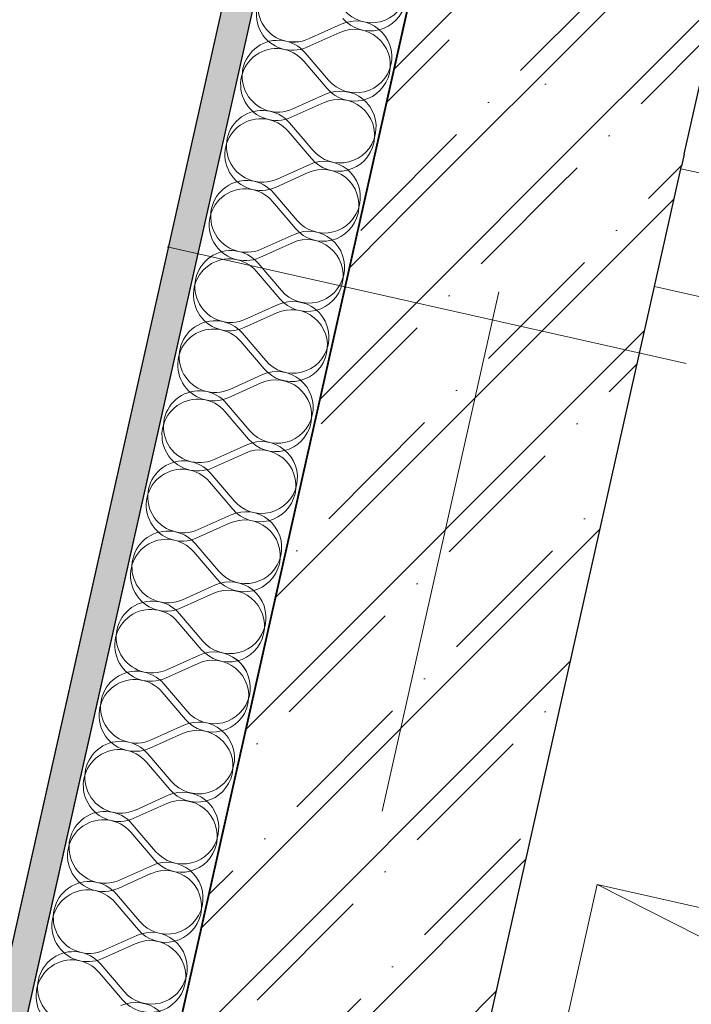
# Model space of a CAD drawing. Header units: millimetres. Extents: x -7145531 to -6681560, y 6117368 to 6219355.
# Tile 46 of 144: x -6935118 to -6934673, y 6138496 to 6139148. Entities that reach past the tile are written whole.
import ezdxf
from ezdxf.enums import TextEntityAlignment as Align

# ---------------------------------------------------------------- set-up
doc = ezdxf.new("R2010")
doc.units = ezdxf.units.MM
doc.header["$MEASUREMENT"] = 0
doc.linetypes.add('Штрихпунктирная', pattern=[670.277762, 352.777767, -176.388884, 0, -141.111112])
for name, color, linetype in [('S - МОП.АР', 7, 'Continuous'), ('АР-Стены_внешние_.АР', 7, 'Continuous'), ('АР-Стены_Перегородки_100_.АР', 7, 'Continuous'), ('АР-Стены_Перегородки_межквартирные_200.АР', 7, 'Continuous'), ('АР-Чертеж-Оси_Осевые размеры.АР', 7, 'Continuous'), ('ИОС-Шахты и отверстия.АР', 7, 'Continuous')]:
    doc.layers.add(name, color=color, linetype=linetype)
for name, color, linetype, lineweight in [('АР-Стены_внешние_.АР_Ном._пера__1', 7, 'Continuous', 0), ('АР-Стены_Перегородки_100_.АР_Ном._пера__1', 7, 'Continuous', 15), ('АР-Стены_Перегородки_межквартирные_200.АР_Ном._пера__1', 7, 'Continuous', 15), ('АР-Чертеж-Оси_Осевые размеры.АР_Ном._пера__120', 7, 'Continuous', 0), ('ИОС-Шахты и отверстия.АР_Ном._пера__1', 7, 'Continuous', 0)]:
    doc.layers.add(name, color=color, linetype=linetype, lineweight=lineweight)
doc.styles.add('РЎР“Р•РќР•Р\xa0Р\x98Р\xa0_РЎРўР\x98Р›Р¬_3', font='GOTHIC.TTF')
pattern_1 = [(45, (-6566190.34, 6563027.8), (-111.369318, 111.369318), [0, -105, 0, -157.5]), (110, (-6565840.34, 6563027.8), (148.001588, 53.868173), [0, -77, 0, -133])]
pattern_2 = [(45, (-6566190.34, 6562677.8), (-84.852814, 84.852814), []), (45, (-6566232.77, 6562720.22), (-84.852814, 84.852814), [90, -30, 0, -30])]
pattern_3 = [(45, (-6338440.43, 6562625.56), (-111.369318, 111.369318), [0, -105, 0, -157.5]), (110, (-6338090.43, 6562625.56), (148.001588, 53.868173), [0, -77, 0, -133])]
pattern_4 = [(45, (-6338440.43, 6562275.56), (-84.852814, 84.852814), []), (45, (-6338482.86, 6562317.98), (-84.852814, 84.852814), [90, -30, 0, -30])]

# ---------------------------------------------------------------- blocks, each defined once
blk = doc.blocks.new('Символ Проема в Полу 21[32]_8', base_point=(-7162485, 6138977.41))
at = {"layer": 'ИОС-Шахты и отверстия.АР_Ном._пера__1', "color": 7, "linetype": 'Continuous', "lineweight": 0, "flags": 128}
for points in [[(-7162264.7, 6138865.82), (-7162258.03, 6138618.97), (-7162550.73, 6138684.7), (-7162485, 6138977.41)], [(-7162485, 6138977.41), (-7162192.29, 6138911.67), (-7162258.03, 6138618.97), (-7162264.7, 6138865.82)]]:
    blk.add_lwpolyline(points, close=True, dxfattribs=at)
blk = doc.blocks.new('Стена_150_8', base_point=(-7162096.95, 6139336.12))
at = {"layer": 'АР-Стены_Перегородки_100_.АР', "linetype": 'Continuous', "lineweight": 0, "true_color": 0x000000}
h = blk.add_hatch(dxfattribs=at)
h.set_pattern_fill('ШТУКАТУРКА__ГИПС_01_0008', color=18, style=0, pattern_type=2)
h.set_pattern_definition(pattern_1)
h.paths.add_polyline_path([(-7162429.14, 6139453.59), (-7162407.83, 6139457.19), (-7162427.35, 6139461.57)])
h = blk.add_hatch(dxfattribs=at)
h.set_pattern_fill('ШТУКАТУРКА__ГИПС_01_0008', color=18, style=0, pattern_type=2)
h.set_pattern_definition(pattern_1)
h.paths.add_polyline_path([(-7162429.14, 6139453.59), (-7162429.54, 6139451.82), (-7162410.02, 6139447.43), (-7162407.83, 6139457.19)])
h = blk.add_hatch(dxfattribs=at)
h.set_pattern_fill('ШТУКАТУРКА__ГИПС_01_0008', color=18, style=0, pattern_type=2)
h.set_pattern_definition(pattern_1)
h.paths.add_polyline_path([(-7162410.02, 6139447.43), (-7162088.18, 6139375.15), (-7162085.99, 6139384.91), (-7162407.83, 6139457.19)])
h = blk.add_hatch(dxfattribs=at)
h.set_pattern_fill('БУТ__50__0008', color=18, style=0, pattern_type=2)
h.set_pattern_definition([(45, (-6566190.34, 6562677.8), (-169.70563, 169.70563), []), (90, (-6566360.05, 6562847.5), (-216, 0), [0, -144, 0, -216]), (155, (-6566190.34, 6563017.2), (91.285545, 195.76248), [0, -105.6, 0, -182.4])])
h.paths.add_polyline_path([(-7162447.07, 6139373.76), (-7162105.71, 6139297.09), (-7162088.18, 6139375.15), (-7162429.54, 6139451.82)])
at = {"layer": 'АР-Стены_внешние_.АР_Ном._пера__1', "color": 7, "linetype": 'Continuous', "lineweight": 30}
blk.add_line((-7162427.35, 6139461.57), (-7162429.14, 6139453.59), dxfattribs=at)
at = {"layer": 'АР-Стены_Перегородки_100_.АР_Ном._пера__1', "color": 7, "linetype": 'Continuous', "lineweight": 30}
for p, q in [((-7162447.07, 6139373.76), (-7162429.54, 6139451.82)), ((-7162429.54, 6139451.82), (-7162429.14, 6139453.59))]:
    blk.add_line(p, q, dxfattribs=at)
at = {"layer": 'АР-Стены_Перегородки_100_.АР_Ном._пера__1', "color": 7, "linetype": 'Continuous', "lineweight": 15}
blk.add_line((-7162088.18, 6139375.15), (-7162429.54, 6139451.82), dxfattribs=at)
at = {"layer": 'АР-Стены_Перегородки_100_.АР_Ном._пера__1', "color": 7, "linetype": 'Continuous', "lineweight": 0, "flags": 128}
blk.add_lwpolyline([(-7162085.99, 6139384.91), (-7162407.83, 6139457.19)], dxfattribs=at)
at = {"layer": 'АР-Стены_Перегородки_100_.АР_Ном._пера__1', "color": 7, "linetype": 'Continuous', "lineweight": 15, "flags": 128}
blk.add_lwpolyline([(-7162447.07, 6139373.76), (-7162105.71, 6139297.09)], dxfattribs=at)
at = {"layer": 'АР-Стены_Перегородки_100_.АР_Ном._пера__1', "color": 7, "linetype": 'Continuous', "lineweight": 30}
blk.add_point((-7162642.21, 6139417.59), dxfattribs=at)
blk = doc.blocks.new('*X424', base_point=(-6566190.34, 6562677.79))
at = {"layer": 'АР-Стены_внешние_.АР_Ном._пера__1', "color": 7, "linetype": 'Continuous', "lineweight": 0}
for p, q in [((-7162676.52, 6139537.9), (-7162654.81, 6139547.66)), ((-7162678.61, 6139528.61), (-7162663.16, 6139510.49)), ((-7162686.96, 6139491.44), (-7162665.24, 6139501.2)), ((-7162689.05, 6139482.15), (-7162673.59, 6139464.03)), ((-7162697.39, 6139444.98), (-7162675.68, 6139454.74)), ((-7162699.48, 6139435.68), (-7162684.03, 6139417.57)), ((-7162707.83, 6139398.51), (-7162686.11, 6139408.28)), ((-7162709.92, 6139389.22), (-7162694.46, 6139371.11)), ((-7162718.26, 6139352.05), (-7162696.55, 6139361.82)), ((-7162720.35, 6139342.76), (-7162704.9, 6139324.65)), ((-7162728.7, 6139305.59), (-7162706.98, 6139315.36)), ((-7162730.79, 6139296.3), (-7162715.33, 6139278.19)), ((-7162739.13, 6139259.13), (-7162717.42, 6139268.89)), ((-7162741.22, 6139249.84), (-7162725.77, 6139231.73)), ((-7162749.57, 6139212.67), (-7162727.85, 6139222.43)), ((-7162751.66, 6139203.38), (-7162736.2, 6139185.26)), ((-7162760, 6139166.21), (-7162738.29, 6139175.97)), ((-7162762.09, 6139156.91), (-7162746.64, 6139138.8)), ((-7162770.44, 6139119.74), (-7162748.72, 6139129.51)), ((-7162772.53, 6139110.45), (-7162757.07, 6139092.34)), ((-7162780.87, 6139073.28), (-7162759.16, 6139083.05)), ((-7162782.96, 6139063.99), (-7162767.51, 6139045.88)), ((-7162791.31, 6139026.82), (-7162769.59, 6139036.59)), ((-7162793.4, 6139017.53), (-7162777.94, 6138999.42)), ((-7162801.74, 6138980.36), (-7162780.03, 6138990.12)), ((-7162803.83, 6138971.07), (-7162788.38, 6138952.96)), ((-7162812.18, 6138933.9), (-7162790.46, 6138943.66)), ((-7162814.27, 6138924.61), (-7162798.81, 6138906.49))]:
    blk.add_line(p, q, dxfattribs=at)
for centre, start, end in [((-7162686.29, 6139559.61), 40.47183, 294.21162), ((-7162634.61, 6139572.41), 220.47183, 347.34172), ((-7162645.04, 6139525.95), 347.34172, 114.21162), ((-7162696.72, 6139513.15), 40.47183, 294.21162), ((-7162645.04, 6139525.95), 220.47183, 347.34172), ((-7162655.48, 6139479.49), 347.34172, 114.21162), ((-7162707.16, 6139466.69), 40.47183, 294.21162), ((-7162655.48, 6139479.49), 220.47183, 347.34172), ((-7162665.91, 6139433.03), 347.34172, 114.21162), ((-7162717.59, 6139420.23), 40.47183, 294.21162), ((-7162665.91, 6139433.03), 220.47183, 347.34172), ((-7162676.35, 6139386.56), 347.34172, 114.21162), ((-7162728.03, 6139373.77), 40.47183, 294.21162), ((-7162676.35, 6139386.56), 220.47183, 347.34172), ((-7162686.78, 6139340.1), 347.34172, 114.21162), ((-7162738.46, 6139327.31), 40.47183, 294.21162), ((-7162686.78, 6139340.1), 220.47183, 347.34172), ((-7162697.22, 6139293.64), 347.34172, 114.21162), ((-7162748.9, 6139280.85), 40.47183, 294.21162), ((-7162697.22, 6139293.64), 220.47183, 347.34172), ((-7162707.65, 6139247.18), 347.34172, 114.21162), ((-7162759.33, 6139234.38), 40.47183, 294.21162), ((-7162707.65, 6139247.18), 220.47183, 347.34172), ((-7162718.09, 6139200.72), 347.34172, 114.21162), ((-7162769.77, 6139187.92), 40.47183, 294.21162), ((-7162718.09, 6139200.72), 220.47183, 347.34172), ((-7162728.52, 6139154.26), 347.34172, 114.21162), ((-7162780.2, 6139141.46), 40.47183, 294.21162), ((-7162728.52, 6139154.26), 220.47183, 347.34172), ((-7162738.96, 6139107.79), 347.34172, 114.21162), ((-7162790.64, 6139095), 40.47183, 294.21162), ((-7162738.96, 6139107.79), 220.47183, 347.34172), ((-7162749.39, 6139061.33), 347.34172, 114.21162), ((-7162801.07, 6139048.54), 40.47183, 294.21162), ((-7162749.39, 6139061.33), 220.47183, 347.34172), ((-7162759.83, 6139014.87), 347.34172, 114.21162), ((-7162811.51, 6139002.08), 40.47183, 294.21162), ((-7162759.83, 6139014.87), 220.47183, 347.34172), ((-7162770.26, 6138968.41), 347.34172, 114.21162), ((-7162821.94, 6138955.61), 40.47183, 294.21162), ((-7162770.26, 6138968.41), 220.47183, 347.34172), ((-7162780.7, 6138921.95), 347.34172, 114.21162), ((-7162832.38, 6138909.15), 40.47183, 294.21162), ((-7162780.7, 6138921.95), 220.47183, 347.34172), ((-7162791.13, 6138875.49), 347.34172, 114.21162)]:
    blk.add_arc(centre, 23.81, start, end, dxfattribs=at)
blk = doc.blocks.new('Стена_163_8', base_point=(-7164340.2, 6132132.62))
at = {"layer": 'АР-Стены_внешние_.АР', "linetype": 'Continuous', "lineweight": 0, "true_color": 0x000000}
h = blk.add_hatch(dxfattribs=at)
h.set_pattern_fill('ШТУКАТУРКА__ГИПС_01_0008', color=18, style=0, pattern_type=2)
h.set_pattern_definition(pattern_1)
h.paths.add_polyline_path([(-7161215.77, 6146317.85), (-7164394.36, 6132165.28), (-7164374.84, 6132160.9), (-7161196.25, 6146313.46)])
at = {"layer": 'АР-Стены_внешние_.АР_Ном._пера__1', "color": 7, "linetype": 'Continuous', "lineweight": 0}
blk.add_line((-7161196.25, 6146313.46), (-7164374.84, 6132160.9), dxfattribs=at)
at = {"layer": 'АР-Стены_внешние_.АР_Ном._пера__1', "color": 7, "linetype": 'Continuous', "lineweight": 0, "flags": 128}
for points in [[(-7161215.77, 6146317.85), (-7164394.36, 6132165.28)], [(-7164277.27, 6132138.99), (-7161098.68, 6146291.55)]]:
    blk.add_lwpolyline(points, dxfattribs=at)
at = {"layer": 'АР-Стены_внешние_.АР', "color": 7, "lineweight": 0}
blk.add_blockref('*X424', (-6566190.34, 6562677.79), dxfattribs=at)
blk = doc.blocks.new('Стандартный Маркер Сетки[63]_8', base_point=(-7160680.92, 6147693.75))
at = {"layer": 'АР-Чертеж-Оси_Осевые размеры.АР_Ном._пера__120', "color": 7, "linetype": 'Штрихпунктирная', "lineweight": 0}
blk.add_line((-7160787.51, 6147219.17), (-7165571.24, 6125919.76), dxfattribs=at)
at = {"layer": 'АР-Чертеж-Оси_Осевые размеры.АР_Ном._пера__120', "color": 7, "lineweight": 0, "style": 'РЎР“Р•РќР•Р\xa0Р\x98Р\xa0_РЎРўР\x98Р›Р¬_3'}
blk.add_attdef('AC_MarkerText_1', text='', height=350, rotation=347.34172, dxfattribs=at).set_placement((-7165717.47, 6125138.41), align=Align.TOP_CENTER)
blk = doc.blocks.new('Стандартный Маркер Сетки[83]_8', base_point=(-7160680.92, 6147693.75))
at = {"layer": 'АР-Чертеж-Оси_Осевые размеры.АР_Ном._пера__120', "color": 7, "linetype": 'Штрихпунктирная', "lineweight": 0}
blk.add_line((-7160787.51, 6147219.17), (-7165571.24, 6125919.76), dxfattribs=at)
at = {"layer": 'АР-Чертеж-Оси_Осевые размеры.АР_Ном._пера__120', "color": 7, "lineweight": 0, "style": 'РЎР“Р•РќР•Р\xa0Р\x98Р\xa0_РЎРўР\x98Р›Р¬_3'}
blk.add_attdef('AC_MarkerText_1', text='', height=350, rotation=347.34172, dxfattribs=at).set_placement((-7165717.47, 6125138.41), align=Align.TOP_CENTER)
blk = doc.blocks.new('Стена_175_8', base_point=(-7163091.34, 6136961.43))
at = {"layer": 'АР-Стены_внешние_.АР', "linetype": 'Continuous', "lineweight": 0, "true_color": 0x000000}
h = blk.add_hatch(dxfattribs=at)
h.set_pattern_fill('ЖЕЛЕЗОБЕТОН__PROJECT__0008', color=18, style=0, pattern_type=2)
h.set_pattern_definition(pattern_2)
h.paths.add_polyline_path([(-7162433.87, 6139452.79), (-7162642.21, 6139417.59), (-7162447.07, 6139373.76), (-7162429.54, 6139451.82)])
h = blk.add_hatch(dxfattribs=at)
h.set_pattern_fill('ЖЕЛЕЗОБЕТОН__PROJECT__0008', color=18, style=0, pattern_type=2)
h.set_pattern_definition(pattern_2)
h.paths.add_polyline_path([(-7162993.77, 6136939.51), (-7162447.07, 6139373.76), (-7162642.21, 6139417.59), (-7163188.91, 6136983.34)])
at = {"layer": 'АР-Стены_внешние_.АР_Ном._пера__1', "color": 7, "linetype": 'Continuous', "lineweight": 30, "flags": 128}
for points in [[(-7162642.21, 6139417.59), (-7163188.91, 6136983.34)], [(-7162993.77, 6136939.51), (-7162447.07, 6139373.76)]]:
    blk.add_lwpolyline(points, dxfattribs=at)
at = {"layer": 'АР-Стены_Перегородки_100_.АР_Ном._пера__1', "color": 7, "linetype": 'Continuous', "lineweight": 30}
blk.add_line((-7162447.07, 6139373.76), (-7162429.54, 6139451.82), dxfattribs=at)
blk.add_point((-7162642.21, 6139417.59), dxfattribs=at)
blk = doc.blocks.new('Стена_191_8', base_point=(-7162535.87, 6139434.7))
at = {"layer": 'АР-Стены_внешние_.АР', "linetype": 'Continuous', "lineweight": 0, "true_color": 0x000000}
h = blk.add_hatch(dxfattribs=at)
h.set_pattern_fill('ЖЕЛЕЗОБЕТОН__PROJECT__0008', color=18, style=0, pattern_type=2)
h.set_pattern_definition(pattern_2)
h.paths.add_polyline_path([(-7162429.14, 6139453.59), (-7162334.2, 6139876.29), (-7162529.34, 6139920.12), (-7162642.21, 6139417.59)])
h = blk.add_hatch(dxfattribs=at)
h.set_pattern_fill('ШТУКАТУРКА__ГИПС_01_0008', color=18, style=0, pattern_type=2)
h.set_pattern_definition(pattern_1)
h.paths.add_polyline_path([(-7162407.83, 6139457.19), (-7162314.69, 6139871.91), (-7162334.2, 6139876.29), (-7162427.35, 6139461.57)])
h = blk.add_hatch(dxfattribs=at)
h.set_pattern_fill('ЖЕЛЕЗОБЕТОН__PROJECT__0008', color=18, style=0, pattern_type=2)
h.set_pattern_definition(pattern_2)
h.paths.add_polyline_path([(-7162429.14, 6139453.59), (-7162433.87, 6139452.79), (-7162429.54, 6139451.82)])
at = {"layer": 'АР-Стены_внешние_.АР_Ном._пера__1', "color": 7, "linetype": 'Continuous', "lineweight": 30}
for q in [(-7162334.2, 6139876.29), (-7162429.14, 6139453.59)]:
    blk.add_line((-7162427.35, 6139461.57), q, dxfattribs=at)
at = {"layer": 'АР-Стены_внешние_.АР_Ном._пера__1', "color": 7, "linetype": 'Continuous', "lineweight": 30, "flags": 128}
for points in [[(-7162529.34, 6139920.12), (-7162642.21, 6139417.59)], [(-7162334.2, 6139876.29), (-7162529.34, 6139920.12)]]:
    blk.add_lwpolyline(points, dxfattribs=at)
at = {"layer": 'АР-Стены_внешние_.АР_Ном._пера__1', "color": 7, "linetype": 'Continuous', "lineweight": 0, "flags": 128}
for points in [[(-7162314.69, 6139871.91), (-7162334.2, 6139876.29)], [(-7162407.83, 6139457.19), (-7162314.69, 6139871.91)]]:
    blk.add_lwpolyline(points, dxfattribs=at)
at = {"layer": 'АР-Стены_Перегородки_100_.АР_Ном._пера__1', "color": 7, "linetype": 'Continuous', "lineweight": 30}
blk.add_line((-7162429.54, 6139451.82), (-7162429.14, 6139453.59), dxfattribs=at)
blk = doc.blocks.new('*X873', base_point=(-6338440.43, 6562275.56))
at = {"layer": 'АР-Стены_Перегородки_межквартирные_200.АР_Ном._пера__1', "color": 7, "linetype": 'Continuous', "lineweight": 0}
for p, q in [((-6934927.59, 6139130.16), (-6934905.87, 6139139.93)), ((-6934929.68, 6139120.87), (-6934914.22, 6139102.76)), ((-6934938.02, 6139083.7), (-6934916.31, 6139093.46)), ((-6934940.11, 6139074.41), (-6934924.66, 6139056.3)), ((-6934948.46, 6139037.24), (-6934926.74, 6139047)), ((-6934950.54, 6139027.95), (-6934935.09, 6139009.83)), ((-6934958.89, 6138990.78), (-6934937.18, 6139000.54)), ((-6934960.98, 6138981.48), (-6934945.52, 6138963.37)), ((-6934969.33, 6138944.31), (-6934947.61, 6138954.08)), ((-6934971.41, 6138935.02), (-6934955.96, 6138916.91)), ((-6934979.76, 6138897.85), (-6934958.05, 6138907.62)), ((-6934981.85, 6138888.56), (-6934966.39, 6138870.45)), ((-6934990.2, 6138851.39), (-6934968.48, 6138861.16)), ((-6934992.28, 6138842.1), (-6934976.83, 6138823.99)), ((-6935000.63, 6138804.93), (-6934978.92, 6138814.69)), ((-6935002.72, 6138795.64), (-6934987.26, 6138777.52)), ((-6935011.06, 6138758.47), (-6934989.35, 6138768.23)), ((-6935013.15, 6138749.18), (-6934997.7, 6138731.06)), ((-6935021.5, 6138712.01), (-6934999.78, 6138721.77)), ((-6935023.59, 6138702.71), (-6935008.13, 6138684.6)), ((-6935031.93, 6138665.54), (-6935010.22, 6138675.31)), ((-6935034.02, 6138656.25), (-6935018.57, 6138638.14)), ((-6935042.37, 6138619.08), (-6935020.65, 6138628.85)), ((-6935044.46, 6138609.79), (-6935029, 6138591.68)), ((-6935052.8, 6138572.62), (-6935031.09, 6138582.39)), ((-6935054.89, 6138563.33), (-6935039.44, 6138545.22)), ((-6935063.24, 6138526.16), (-6935041.52, 6138535.92)), ((-6935065.32, 6138516.87), (-6935049.87, 6138498.75))]:
    blk.add_line(p, q, dxfattribs=at)
for centre, start, end in [((-6934937.35, 6139151.88), 40.47248, 294.21227), ((-6934885.67, 6139164.67), 220.47248, 347.34238), ((-6934896.11, 6139118.21), 347.34238, 114.21227), ((-6934947.79, 6139105.41), 40.47248, 294.21227), ((-6934896.11, 6139118.21), 220.47248, 347.34238), ((-6934906.54, 6139071.75), 347.34238, 114.21227), ((-6934958.22, 6139058.95), 40.47248, 294.21227), ((-6934906.54, 6139071.75), 220.47248, 347.34238), ((-6934916.98, 6139025.29), 347.34238, 114.21227), ((-6934968.66, 6139012.49), 40.47248, 294.21227), ((-6934916.98, 6139025.29), 220.47248, 347.34238), ((-6934927.41, 6138978.83), 347.34238, 114.21227), ((-6934979.09, 6138966.03), 40.47248, 294.21227), ((-6934927.41, 6138978.83), 220.47248, 347.34238), ((-6934937.85, 6138932.36), 347.34238, 114.21227), ((-6934989.53, 6138919.57), 40.47248, 294.21227), ((-6934937.85, 6138932.36), 220.47248, 347.34238), ((-6934948.28, 6138885.9), 347.34238, 114.21227), ((-6934999.96, 6138873.11), 40.47248, 294.21227), ((-6934948.28, 6138885.9), 220.47248, 347.34238), ((-6934958.72, 6138839.44), 347.34238, 114.21227), ((-6935010.4, 6138826.64), 40.47248, 294.21227), ((-6934958.72, 6138839.44), 220.47248, 347.34238), ((-6934969.15, 6138792.98), 347.34238, 114.21227), ((-6935020.83, 6138780.18), 40.47248, 294.21227), ((-6934969.15, 6138792.98), 220.47248, 347.34238), ((-6934979.59, 6138746.52), 347.34238, 114.21227), ((-6935031.26, 6138733.72), 40.47248, 294.21227), ((-6934979.59, 6138746.52), 220.47248, 347.34238), ((-6934990.02, 6138700.06), 347.34238, 114.21227), ((-6935041.7, 6138687.26), 40.47248, 294.21227), ((-6934990.02, 6138700.06), 220.47248, 347.34238), ((-6935000.45, 6138653.59), 347.34238, 114.21227), ((-6935052.13, 6138640.8), 40.47248, 294.21227), ((-6935000.45, 6138653.59), 220.47248, 347.34238), ((-6935010.89, 6138607.13), 347.34238, 114.21227), ((-6935062.57, 6138594.34), 40.47248, 294.21227), ((-6935010.89, 6138607.13), 220.47248, 347.34238), ((-6935021.32, 6138560.67), 347.34238, 114.21227), ((-6935073, 6138547.87), 40.47248, 294.21227), ((-6935021.32, 6138560.67), 220.47248, 347.34238), ((-6935031.76, 6138514.21), 347.34238, 114.21227), ((-6935083.44, 6138501.41), 40.47248, 294.21227), ((-6935031.76, 6138514.21), 220.47248, 347.34238)]:
    blk.add_arc(centre, 23.81, start, end, dxfattribs=at)
blk = doc.blocks.new('Стена_258_3', base_point=(-6933461.3, 6145935.08))
at = {"layer": 'АР-Стены_Перегородки_межквартирные_200.АР', "linetype": 'Continuous', "lineweight": 0, "true_color": 0x000000}
h = blk.add_hatch(dxfattribs=at)
h.set_pattern_fill('ШТУКАТУРКА__ГИПС_01_0003', color=18, style=0, pattern_type=2)
h.set_pattern_definition(pattern_3)
h.paths.add_polyline_path([(-6933465.69, 6145915.57), (-6936644.12, 6131762.97), (-6936624.6, 6131758.58), (-6933446.17, 6145911.19)])
at = {"layer": 'АР-Стены_Перегородки_межквартирные_200.АР_Ном._пера__1', "color": 7, "linetype": 'Continuous', "lineweight": 0}
blk.add_line((-6933446.17, 6145911.19), (-6936624.6, 6131758.58), dxfattribs=at)
at = {"layer": 'АР-Стены_Перегородки_межквартирные_200.АР_Ном._пера__1', "color": 7, "linetype": 'Continuous', "lineweight": 0, "flags": 128}
for points in [[(-6933465.69, 6145915.57), (-6936644.12, 6131762.97)], [(-6936527.03, 6131736.67), (-6933348.6, 6145889.27)]]:
    blk.add_lwpolyline(points, dxfattribs=at)
at = {"layer": 'АР-Стены_Перегородки_межквартирные_200.АР', "color": 7, "lineweight": 0}
blk.add_blockref('*X873', (-6338440.43, 6562275.56), dxfattribs=at)
blk = doc.blocks.new('*X876', base_point=(-6338440.43, 6562275.56))
at = {"layer": 'АР-Стены_внешние_.АР_Ном._пера__1', "color": 7, "linetype": 'Continuous', "lineweight": 0}
for p, q in [((-6934926.61, 6139135.66), (-6934904.9, 6139145.43)), ((-6934928.7, 6139126.37), (-6934913.25, 6139108.26)), ((-6934937.05, 6139089.2), (-6934915.33, 6139098.96)), ((-6934939.13, 6139079.91), (-6934923.68, 6139061.79)), ((-6934947.48, 6139042.74), (-6934925.77, 6139052.5)), ((-6934949.57, 6139033.44), (-6934934.12, 6139015.33)), ((-6934957.92, 6138996.28), (-6934936.2, 6139006.04)), ((-6934960, 6138986.98), (-6934944.55, 6138968.87)), ((-6934968.35, 6138949.81), (-6934946.64, 6138959.58)), ((-6934970.44, 6138940.52), (-6934954.99, 6138922.41)), ((-6934978.79, 6138903.35), (-6934957.07, 6138913.12)), ((-6934980.87, 6138894.06), (-6934965.42, 6138875.95)), ((-6934989.22, 6138856.89), (-6934967.51, 6138866.66)), ((-6934991.31, 6138847.6), (-6934975.86, 6138829.49)), ((-6934999.66, 6138810.43), (-6934977.94, 6138820.19)), ((-6935001.74, 6138801.14), (-6934986.29, 6138783.02)), ((-6935010.09, 6138763.97), (-6934988.38, 6138773.73)), ((-6935012.18, 6138754.68), (-6934996.73, 6138736.56)), ((-6935020.53, 6138717.51), (-6934998.81, 6138727.27)), ((-6935022.61, 6138708.21), (-6935007.16, 6138690.1)), ((-6935030.96, 6138671.04), (-6935009.25, 6138680.81)), ((-6935033.05, 6138661.75), (-6935017.6, 6138643.64)), ((-6935041.4, 6138624.58), (-6935019.68, 6138634.35)), ((-6935043.48, 6138615.29), (-6935028.03, 6138597.18)), ((-6935051.83, 6138578.12), (-6935030.12, 6138587.89)), ((-6935053.92, 6138568.83), (-6935038.47, 6138550.72)), ((-6935062.27, 6138531.66), (-6935040.55, 6138541.42)), ((-6935064.35, 6138522.37), (-6935048.9, 6138504.25))]:
    blk.add_line(p, q, dxfattribs=at)
for centre, start, end in [((-6934936.38, 6139157.38), 40.47183, 294.21162), ((-6934884.7, 6139170.17), 220.47183, 347.34172), ((-6934895.13, 6139123.71), 347.34172, 114.21162), ((-6934946.81, 6139110.91), 40.47183, 294.21162), ((-6934895.13, 6139123.71), 220.47183, 347.34172), ((-6934905.57, 6139077.25), 347.34172, 114.21162), ((-6934957.25, 6139064.45), 40.47183, 294.21162), ((-6934905.57, 6139077.25), 220.47183, 347.34172), ((-6934916, 6139030.79), 347.34172, 114.21162), ((-6934967.68, 6139017.99), 40.47183, 294.21162), ((-6934916, 6139030.79), 220.47183, 347.34172), ((-6934926.44, 6138984.32), 347.34172, 114.21162), ((-6934978.12, 6138971.53), 40.47183, 294.21162), ((-6934926.44, 6138984.32), 220.47183, 347.34172), ((-6934936.87, 6138937.86), 347.34172, 114.21162), ((-6934988.55, 6138925.07), 40.47183, 294.21162), ((-6934936.87, 6138937.86), 220.47183, 347.34172), ((-6934947.31, 6138891.4), 347.34172, 114.21162), ((-6934998.99, 6138878.61), 40.47183, 294.21162), ((-6934947.31, 6138891.4), 220.47183, 347.34172), ((-6934957.74, 6138844.94), 347.34172, 114.21162), ((-6935009.42, 6138832.14), 40.47183, 294.21162), ((-6934957.74, 6138844.94), 220.47183, 347.34172), ((-6934968.18, 6138798.48), 347.34172, 114.21162), ((-6935019.86, 6138785.68), 40.47183, 294.21162), ((-6934968.18, 6138798.48), 220.47183, 347.34172), ((-6934978.61, 6138752.02), 347.34172, 114.21162), ((-6935030.29, 6138739.22), 40.47183, 294.21162), ((-6934978.61, 6138752.02), 220.47183, 347.34172), ((-6934989.05, 6138705.56), 347.34172, 114.21162), ((-6935040.73, 6138692.76), 40.47183, 294.21162), ((-6934989.05, 6138705.56), 220.47183, 347.34172), ((-6934999.48, 6138659.09), 347.34172, 114.21162), ((-6935051.16, 6138646.3), 40.47183, 294.21162), ((-6934999.48, 6138659.09), 220.47183, 347.34172), ((-6935009.92, 6138612.63), 347.34172, 114.21162), ((-6935061.6, 6138599.84), 40.47183, 294.21162), ((-6935009.92, 6138612.63), 220.47183, 347.34172), ((-6935020.35, 6138566.17), 347.34172, 114.21162), ((-6935072.03, 6138553.37), 40.47183, 294.21162), ((-6935020.35, 6138566.17), 220.47183, 347.34172), ((-6935030.79, 6138519.71), 347.34172, 114.21162), ((-6935082.47, 6138506.91), 40.47183, 294.21162), ((-6935030.79, 6138519.71), 220.47183, 347.34172), ((-6935041.22, 6138473.25), 347.34172, 114.21162)]:
    blk.add_arc(centre, 23.81, start, end, dxfattribs=at)
blk = doc.blocks.new('Стена_259_3', base_point=(-6936590.29, 6131730.38))
at = {"layer": 'АР-Стены_внешние_.АР', "linetype": 'Continuous', "lineweight": 0, "true_color": 0x000000}
h = blk.add_hatch(dxfattribs=at)
h.set_pattern_fill('ШТУКАТУРКА__ГИПС_01_0003', color=18, style=0, pattern_type=2)
h.set_pattern_definition(pattern_3)
h.paths.add_polyline_path([(-6933465.86, 6145915.61), (-6936644.45, 6131763.04), (-6936624.93, 6131758.66), (-6933446.34, 6145911.23)])
at = {"layer": 'АР-Стены_внешние_.АР_Ном._пера__1', "color": 7, "linetype": 'Continuous', "lineweight": 0}
blk.add_line((-6933446.34, 6145911.23), (-6936624.93, 6131758.66), dxfattribs=at)
at = {"layer": 'АР-Стены_внешние_.АР_Ном._пера__1', "color": 7, "linetype": 'Continuous', "lineweight": 0, "flags": 128}
for points in [[(-6933465.86, 6145915.61), (-6936644.45, 6131763.04)], [(-6936527.36, 6131736.75), (-6933348.77, 6145889.31)]]:
    blk.add_lwpolyline(points, dxfattribs=at)
at = {"layer": 'АР-Стены_внешние_.АР', "color": 7, "lineweight": 0}
blk.add_blockref('*X876', (-6338440.43, 6562275.56), dxfattribs=at)
blk = doc.blocks.new('Стандартный Маркер Сетки[130]_3', base_point=(-6932931.01, 6147291.51))
at = {"layer": 'АР-Чертеж-Оси_Осевые размеры.АР_Ном._пера__120', "color": 7, "linetype": 'Штрихпунктирная', "lineweight": 0}
blk.add_line((-6933037.6, 6146816.93), (-6937821.33, 6125517.52), dxfattribs=at)
at = {"layer": 'АР-Чертеж-Оси_Осевые размеры.АР_Ном._пера__120', "color": 7, "lineweight": 0, "style": 'РЎР“Р•РќР•Р\xa0Р\x98Р\xa0_РЎРўР\x98Р›Р¬_3'}
blk.add_attdef('AC_MarkerText_1', text='', height=350, rotation=347.34172, dxfattribs=at).set_placement((-6937967.56, 6124736.17), align=Align.TOP_CENTER)
blk = doc.blocks.new('Стандартный Маркер Сетки[143]_3', base_point=(-6932931.01, 6147291.51))
at = {"layer": 'АР-Чертеж-Оси_Осевые размеры.АР_Ном._пера__120', "color": 7, "linetype": 'Штрихпунктирная', "lineweight": 0}
blk.add_line((-6933037.6, 6146816.93), (-6937821.33, 6125517.52), dxfattribs=at)
at = {"layer": 'АР-Чертеж-Оси_Осевые размеры.АР_Ном._пера__120', "color": 7, "lineweight": 0, "style": 'РЎР“Р•РќР•Р\xa0Р\x98Р\xa0_РЎРўР\x98Р›Р¬_3'}
blk.add_attdef('AC_MarkerText_1', text='', height=350, rotation=347.34172, dxfattribs=at).set_placement((-6937967.56, 6124736.17), align=Align.TOP_CENTER)
blk = doc.blocks.new('Стена_269_3', base_point=(-6935341.43, 6136559.19))
at = {"layer": 'АР-Стены_внешние_.АР', "linetype": 'Continuous', "lineweight": 0, "true_color": 0x000000}
h = blk.add_hatch(dxfattribs=at)
h.set_pattern_fill('ЖЕЛЕЗОБЕТОН__PROJECT__0003', color=18, style=0, pattern_type=2)
h.set_pattern_definition(pattern_4)
h.paths.add_polyline_path([(-6934683.96, 6139050.55), (-6934892.3, 6139015.35), (-6934697.16, 6138971.52), (-6934679.63, 6139049.58)])
h = blk.add_hatch(dxfattribs=at)
h.set_pattern_fill('ЖЕЛЕЗОБЕТОН__PROJECT__0003', color=18, style=0, pattern_type=2)
h.set_pattern_definition(pattern_4)
h.paths.add_polyline_path([(-6935243.86, 6136537.27), (-6934697.16, 6138971.52), (-6934892.3, 6139015.35), (-6935439, 6136581.1)])
at = {"layer": 'АР-Стены_внешние_.АР_Ном._пера__1', "color": 7, "linetype": 'Continuous', "lineweight": 30, "flags": 128}
for points in [[(-6934892.3, 6139015.35), (-6935439, 6136581.1)], [(-6935243.86, 6136537.27), (-6934697.16, 6138971.52)]]:
    blk.add_lwpolyline(points, dxfattribs=at)
at = {"layer": 'АР-Стены_Перегородки_100_.АР_Ном._пера__1', "color": 7, "linetype": 'Continuous', "lineweight": 30}
blk.add_line((-6934697.16, 6138971.52), (-6934679.63, 6139049.58), dxfattribs=at)
blk.add_point((-6934892.3, 6139015.35), dxfattribs=at)
blk = doc.blocks.new('Стена_276_3', base_point=(-6934785.96, 6139032.46))
at = {"layer": 'АР-Стены_внешние_.АР', "linetype": 'Continuous', "lineweight": 0, "true_color": 0x000000}
h = blk.add_hatch(dxfattribs=at)
h.set_pattern_fill('ЖЕЛЕЗОБЕТОН__PROJECT__0003', color=18, style=0, pattern_type=2)
h.set_pattern_definition(pattern_4)
h.paths.add_polyline_path([(-6934679.23, 6139051.35), (-6934584.29, 6139474.05), (-6934779.43, 6139517.88), (-6934892.3, 6139015.35)])
h = blk.add_hatch(dxfattribs=at)
h.set_pattern_fill('ШТУКАТУРКА__ГИПС_01_0003', color=18, style=0, pattern_type=2)
h.set_pattern_definition(pattern_3)
h.paths.add_polyline_path([(-6934657.92, 6139054.95), (-6934564.78, 6139469.67), (-6934584.29, 6139474.05), (-6934677.43, 6139059.33)])
h = blk.add_hatch(dxfattribs=at)
h.set_pattern_fill('ЖЕЛЕЗОБЕТОН__PROJECT__0003', color=18, style=0, pattern_type=2)
h.set_pattern_definition(pattern_4)
h.paths.add_polyline_path([(-6934679.23, 6139051.35), (-6934683.96, 6139050.55), (-6934679.63, 6139049.58)])
at = {"layer": 'АР-Стены_внешние_.АР_Ном._пера__1', "color": 7, "linetype": 'Continuous', "lineweight": 30}
for q in [(-6934584.29, 6139474.05), (-6934679.23, 6139051.35)]:
    blk.add_line((-6934677.43, 6139059.33), q, dxfattribs=at)
at = {"layer": 'АР-Стены_внешние_.АР_Ном._пера__1', "color": 7, "linetype": 'Continuous', "lineweight": 30, "flags": 128}
for points in [[(-6934779.43, 6139517.88), (-6934892.3, 6139015.35)], [(-6934584.29, 6139474.05), (-6934779.43, 6139517.88)]]:
    blk.add_lwpolyline(points, dxfattribs=at)
at = {"layer": 'АР-Стены_внешние_.АР_Ном._пера__1', "color": 7, "linetype": 'Continuous', "lineweight": 0, "flags": 128}
for points in [[(-6934657.92, 6139054.95), (-6934564.78, 6139469.67)], [(-6934564.78, 6139469.67), (-6934584.29, 6139474.05)]]:
    blk.add_lwpolyline(points, dxfattribs=at)
at = {"layer": 'АР-Стены_Перегородки_100_.АР_Ном._пера__1', "color": 7, "linetype": 'Continuous', "lineweight": 30}
blk.add_line((-6934679.63, 6139049.58), (-6934679.23, 6139051.35), dxfattribs=at)
blk = doc.blocks.new('Стандартный Маркер Сетки[155]_3', base_point=(-6987668.7, 6150822.31))
at = {"layer": 'АР-Чертеж-Оси_Осевые размеры.АР_Ном._пера__120', "color": 7, "linetype": 'Штрихпунктирная', "lineweight": 0}
blk.add_line((-6986693, 6150603.18), (-6907751.8, 6132873.41), dxfattribs=at)
at = {"layer": 'АР-Чертеж-Оси_Осевые размеры.АР_Ном._пера__120', "color": 7, "lineweight": 0, "style": 'РЎР“Р•РќР•Р\xa0Р\x98Р\xa0_РЎРўР\x98Р›Р¬_3'}
for tag, p in [('AC_MarkerText_1_0', (-6988086.62, 6151112.96)), ('AC_MarkerText_1_1', (-6906218.33, 6132725.78))]:
    blk.add_attdef(tag, text='', height=350, rotation=347.34172, dxfattribs=at).set_placement(p, align=Align.TOP_CENTER)
blk = doc.blocks.new('Стандартный Маркер Сетки[160]_3', base_point=(-6987668.7, 6150822.31))
at = {"layer": 'АР-Чертеж-Оси_Осевые размеры.АР_Ном._пера__120', "color": 7, "linetype": 'Штрихпунктирная', "lineweight": 0}
blk.add_line((-6986693, 6150603.18), (-6907751.8, 6132873.41), dxfattribs=at)
at = {"layer": 'АР-Чертеж-Оси_Осевые размеры.АР_Ном._пера__120', "color": 7, "lineweight": 0, "style": 'РЎР“Р•РќР•Р\xa0Р\x98Р\xa0_РЎРўР\x98Р›Р¬_3'}
for tag, p in [('AC_MarkerText_1_0', (-6988086.62, 6151112.96)), ('AC_MarkerText_1_1', (-6906218.33, 6132725.78))]:
    blk.add_attdef(tag, text='', height=350, rotation=347.34172, dxfattribs=at).set_placement(p, align=Align.TOP_CENTER)
blk = doc.blocks.new('Стандартный Маркер Сетки[164]_3', base_point=(-6987668.7, 6150822.31))
at = {"layer": 'АР-Чертеж-Оси_Осевые размеры.АР_Ном._пера__120', "color": 7, "linetype": 'Штрихпунктирная', "lineweight": 0}
blk.add_line((-6986693, 6150603.18), (-6907751.8, 6132873.41), dxfattribs=at)
at = {"layer": 'АР-Чертеж-Оси_Осевые размеры.АР_Ном._пера__120', "color": 7, "lineweight": 0, "style": 'РЎР“Р•РќР•Р\xa0Р\x98Р\xa0_РЎРўР\x98Р›Р¬_3'}
for tag, p in [('AC_MarkerText_1_0', (-6988086.62, 6151112.96)), ('AC_MarkerText_1_1', (-6906218.33, 6132725.78))]:
    blk.add_attdef(tag, text='', height=350, rotation=347.34172, dxfattribs=at).set_placement(p, align=Align.TOP_CENTER)
blk = doc.blocks.new('Стандартный Маркер Сетки[171]_3', base_point=(-6987668.7, 6150822.31))
at = {"layer": 'АР-Чертеж-Оси_Осевые размеры.АР_Ном._пера__120', "color": 7, "linetype": 'Штрихпунктирная', "lineweight": 0}
blk.add_line((-6986693, 6150603.18), (-6907751.8, 6132873.41), dxfattribs=at)
at = {"layer": 'АР-Чертеж-Оси_Осевые размеры.АР_Ном._пера__120', "color": 7, "lineweight": 0, "style": 'РЎР“Р•РќР•Р\xa0Р\x98Р\xa0_РЎРўР\x98Р›Р¬_3'}
for tag, p in [('AC_MarkerText_1_0', (-6988086.62, 6151112.96)), ('AC_MarkerText_1_1', (-6906218.33, 6132725.78))]:
    blk.add_attdef(tag, text='', height=350, rotation=347.34172, dxfattribs=at).set_placement(p, align=Align.TOP_CENTER)

msp = doc.modelspace()

# ---------------------------------------------------------------- linework, layer by layer
at = {"layer": 'S - МОП.АР', "color": 254, "linetype": 'Continuous', "lineweight": 0, "true_color": 0xd1c7d6, "flags": 128}
msp.add_lwpolyline([(-6954335.89, 6152155.61), (-6957846.34, 6136524.63), (-6950518.97, 6134879.03), (-6950271.31, 6135981.72), (-6950027.1, 6135926.87), (-6950274.75, 6134824.18), (-6946937.8, 6134074.76), (-6936644.31, 6131762.82), (-6933465.69, 6145915.57)], dxfattribs=at)

# ---------------------------------------------------------------- block references
at = {"layer": 'АР-Стены_внешние_.АР', "color": 7, "lineweight": 0}
for name, p in [('Стена_163_8', (-6936590.29, 6131730.38)), ('Стена_259_3', (-6936590.29, 6131730.38)), ('Стена_191_8', (-6934785.96, 6139032.46)), ('Стена_276_3', (-6934785.96, 6139032.46)), ('Стена_175_8', (-6935341.43, 6136559.19)), ('Стена_269_3', (-6935341.43, 6136559.19))]:
    msp.add_blockref(name, p, dxfattribs=at)
at = {"layer": 'АР-Стены_Перегородки_100_.АР', "color": 7, "lineweight": 0}
msp.add_blockref('Стена_150_8', (-6934347.04, 6138933.88), dxfattribs=at)
at = {"layer": 'АР-Стены_Перегородки_межквартирные_200.АР', "color": 7, "lineweight": 0}
msp.add_blockref('Стена_258_3', (-6933461.3, 6145935.08), dxfattribs=at)
at = {"layer": 'АР-Чертеж-Оси_Осевые размеры.АР', "color": 8, "linetype": 'Continuous', "lineweight": 15}
for name, p in [('Стандартный Маркер Сетки[155]_3', (-6987668.7, 6150822.31)), ('Стандартный Маркер Сетки[160]_3', (-6987668.7, 6150822.31)), ('Стандартный Маркер Сетки[164]_3', (-6987668.7, 6150822.31)), ('Стандартный Маркер Сетки[171]_3', (-6987668.7, 6150822.31)), ('Стандартный Маркер Сетки[63]_8', (-6932931.01, 6147291.51)), ('Стандартный Маркер Сетки[83]_8', (-6932931.01, 6147291.51)), ('Стандартный Маркер Сетки[130]_3', (-6932931.01, 6147291.51)), ('Стандартный Маркер Сетки[143]_3', (-6932931.01, 6147291.51))]:
    msp.add_blockref(name, p, dxfattribs=at)
at = {"layer": 'ИОС-Шахты и отверстия.АР', "color": 7, "linetype": 'Continuous', "lineweight": 0}
msp.add_blockref('Символ Проема в Полу 21[32]_8', (-6934735.09, 6138575.17), dxfattribs=at)

doc.saveas('drawing.dxf')
